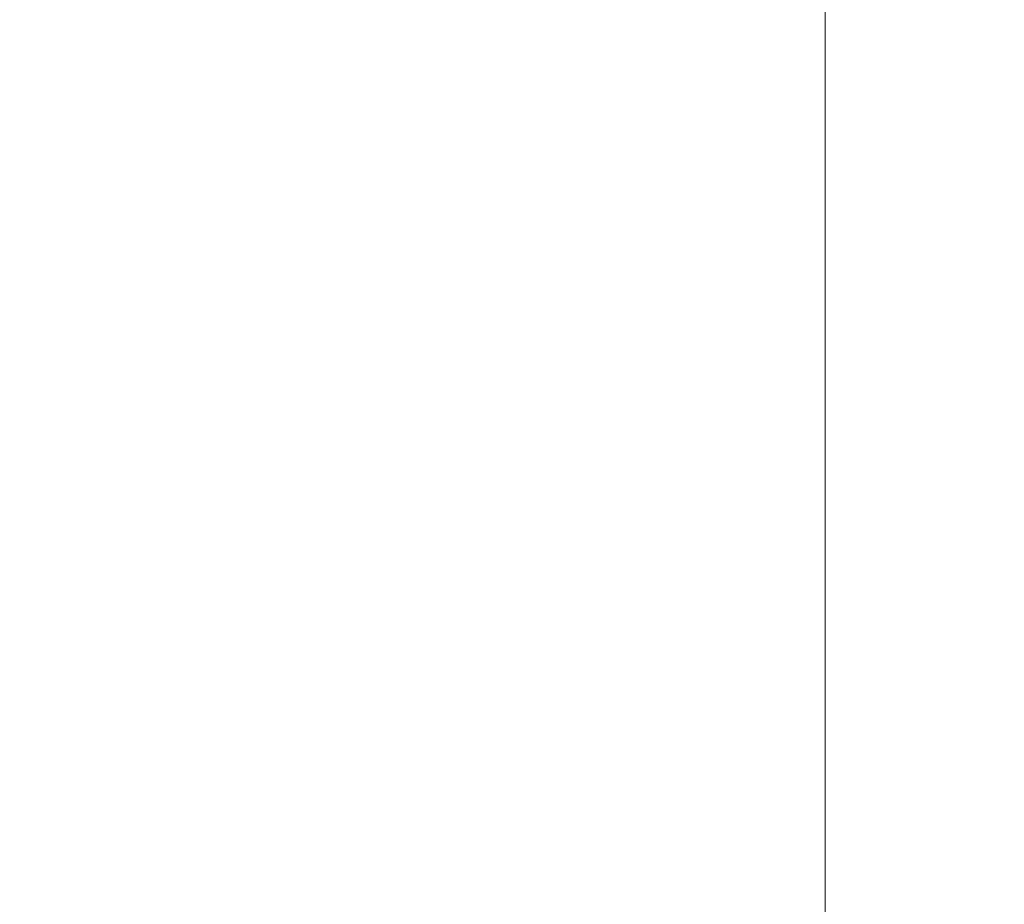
# Model space of a CAD drawing. Header units: millimetres. Extents: x -276 to 275, y -103 to 102.
# Tile 199 of 256: x -0.7424 to -0.6841, y -10.8292 to -10.7769. Entities that reach past the tile are written whole.
import ezdxf

# ---------------------------------------------------------------- set-up
doc = ezdxf.new("R2010")
doc.units = ezdxf.units.MM
doc.layers.add('G-IMPT', color=8, linetype='Continuous')

# ---------------------------------------------------------------- blocks, each defined once
blk = doc.blocks.new('QS5219_dwg-55864-View 1')
at = {"layer": 'G-IMPT', "lineweight": 9}
mesh = blk.add_polyface(dxfattribs=at)
corners = [(-1.339471, 93.875111, -10.649999), (-1.339471, 93.875111, -10.85), (-0.828748, 91.631362, -10.594799), (1.396373, 92.218881, -10.339497), (0.732279, 94.422589, -10.084102), (-1.447223, 93.682309, -9.828625), (-0.631283, 91.529806, -9.573072), (1.491453, 92.420721, -9.317455), (0.526395, 94.510928, -9.061782), (-1.528575, 93.47271, -8.806064), (-0.41833, 91.455655, -8.550311), (-0.418334, 91.455655, -8.450311), (-0.418335, 91.455655, -8.350311), (-1.528573, 93.472719, -8.606065), (0.526401, 94.510928, -8.861783), (1.491451, 92.420712, -9.117455), (-0.631287, 91.529806, -9.373073), (-1.447221, 93.682309, -9.628625), (0.732281, 94.422589, -9.884103), (1.396372, 92.218881, -10.139497), (-0.828749, 91.631362, -10.394798), (-1.107112, 92.707014, -8.508977), (-0.973453, 92.464187, -8.678187), (-0.762724, 92.081334, -8.429644), (-1.084109, 92.753232, -10.722399), (-1.08411, 92.753232, -10.522399), (1.064326, 93.320739, -10.211799), (1.064327, 93.320739, -10.0118), (0.283813, 91.925121, -10.467148), (0.283812, 91.925121, -10.267148), (-0.357472, 94.052453, -9.956364), (-0.35747, 94.052453, -9.756364), (-1.039253, 92.606057, -9.700849), (-1.039254, 92.606057, -9.500849), (0.430085, 91.975263, -9.445264), (0.430082, 91.975254, -9.245264), (-0.50109, 93.991819, -8.933923), (-0.501086, 93.991819, -8.733924), (1.008924, 93.465825, -9.189618), (1.008926, 93.465816, -8.989619)]
mesh.append_faces([[corners[k] for k in face] for face in [(1, 25, 0)]], dxfattribs={"vtx0": -1})
mesh.append_faces([[corners[k] for k in face] for face in [(36, 37, 8), (27, 26, 18), (34, 35, 6), (20, 2, 29), (26, 27, 3), (30, 31, 4), (35, 34, 15), (37, 36, 13), (24, 25, 1), (16, 6, 35), (14, 8, 37), (32, 33, 5), (28, 29, 2), (38, 39, 7)]], dxfattribs={"vtx0": -1, "vtx1": -1})
mesh.append_faces([[corners[k] for k in face] for face in [(11, 23, 22)]], dxfattribs={"vtx0": -1, "vtx1": -1, "vtx2": -1})
mesh.append_faces([[corners[k] for k in face] for face in [(22, 23, 21), (3, 27, 19), (9, 21, 13), (7, 39, 15), (5, 33, 17)]], dxfattribs={"vtx0": -1, "vtx2": -1})
mesh.append_faces([[corners[k] for k in face] for face in [(10, 11, 22)]], dxfattribs={"vtx1": -1})
mesh.append_faces([[corners[k] for k in face] for face in [(24, 2, 20), (28, 3, 19), (19, 29, 28), (32, 6, 16), (17, 31, 30), (20, 25, 24), (31, 18, 4), (16, 33, 32), (30, 5, 17), (34, 7, 15), (14, 39, 38), (26, 4, 18), (9, 22, 21), (36, 9, 13), (38, 8, 14)]], dxfattribs={"vtx1": -1, "vtx2": -1})
mesh.append_faces([[corners[k] for k in face] for face in [(11, 12, 23)]], dxfattribs={"vtx2": -1})
mesh = blk.add_polyface(dxfattribs=at)
corners = [(-1.268242, 93.069964, -11), (-1.268242, 93.069964, -9.5), (-0.694712, 91.936648, -9.5), (-0.694712, 91.936648, -11)]
mesh.append_faces([[corners[k] for k in face] for face in [(0, 1, 2, 3)]])
mesh = blk.add_polyface(dxfattribs=at)
corners = [(-0.694712, 91.936648, -11), (-0.694712, 91.936648, -9.5), (0.57353, 91.866685, -9.5), (0.57353, 91.866685, -11)]
mesh.append_faces([[corners[k] for k in face] for face in [(0, 1, 2, 3)]])

msp = doc.modelspace()

# ---------------------------------------------------------------- block references
at = {"layer": 'G-IMPT', "lineweight": 9, "extrusion": (0, 1, 0), "rotation": 180}
msp.add_blockref('QS5219_dwg-55864-View 1', (0, 100.036634, 0.035391), dxfattribs=at)

doc.saveas('drawing.dxf')
